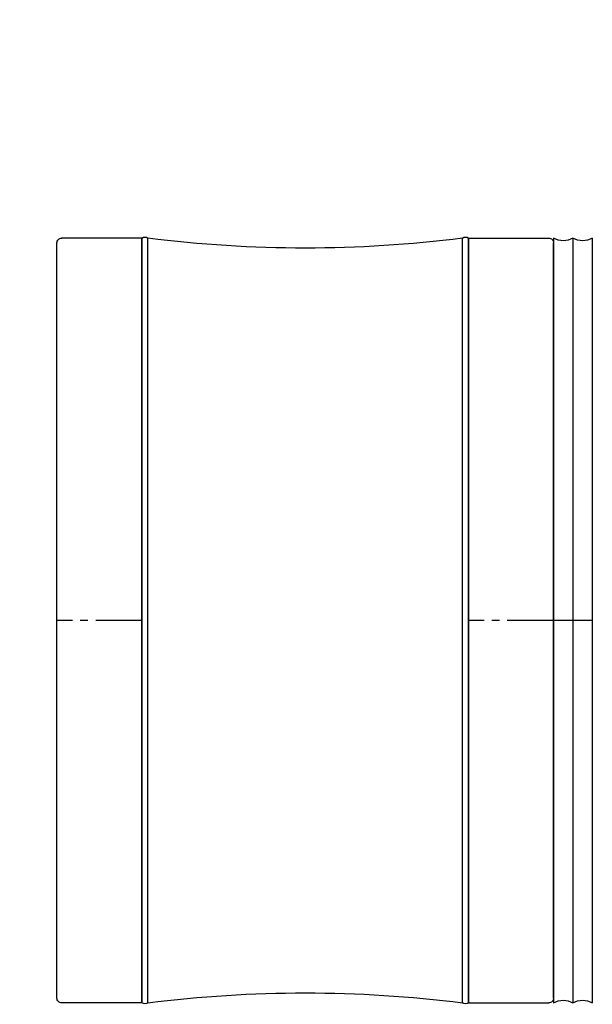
# Model space of a CAD drawing. Header units: millimetres. Extents: x -165365 to -33565, y 7406 to 103342.
# Tile 14 of 256: x -126353 to -126117, y 10798 to 11204. Entities that reach past the tile are written whole.
import ezdxf

# ---------------------------------------------------------------- set-up
doc = ezdxf.new("R2010")
doc.units = ezdxf.units.MM
doc.header["$MEASUREMENT"] = 0
doc.linetypes.add('CENTER2', pattern=[28.575, 19.05, -3.175, 3.175, -3.175])
doc.layers.get('Defpoints').update_dxf_attribs({"color": 252})
doc.layers.add('ELEK OPIS', color=140, linetype='Continuous')
doc.styles.add('FDBES', font='simplex.shx', dxfattribs={"width": 0.7})
doc.styles.add('ROMANS', font='romans.shx')
doc.dimstyles.new('BUD_100', dxfattribs={"dimtxt": 100, "dimasz": 10, "dimexe": 2, "dimexo": 2, "dimgap": 20, "dimtad": 1, "dimdec": 4, "dimrnd": 5, "dimdsep": 46, "dimtxsty": 'FDBES', "dimblk1": 'KR', "dimblk2": 'KR', "dimsah": 1, "dimcen": 10, "dimdle": 2, "dimse1": 1, "dimse2": 1, "dimclrd": 256, "dimclrt": 256, "dimadec": 0, "dimazin": 0, "dimtfac": 0.714286, "dimtdec": 4, "dimtix": 1, "dimtofl": 0, "dimtmove": 0, "dimatfit": 3, "dimldrblk": 'KR', "dimfxl": 1, "dimtvp": 1.428571, "dimtolj": 1, "dimtzin": 0, "dimlwd": -1, "dimarcsym": 0})

# ---------------------------------------------------------------- blocks, each defined once
blk = doc.blocks.new('Łącznik_Mufa_Fi315')
at = {"color": 7, "linetype": 'Continuous'}
for p, q in [((0, 157.5), (0, -157.5)), ((8, 157.5), (8, -157.5))]:
    blk.add_line(p, q, dxfattribs=at)
at = {"color": 7, "linetype": 'CENTER2'}
blk.add_line((0, 0), (8, 0), dxfattribs=at)
at = {"color": 7, "linetype": 'Continuous'}
for centre, start, end in [((4, 164.43), 240, 300), ((4, -164.43), 60, 120)]:
    blk.add_arc(centre, 8, start, end, dxfattribs=at)
blk = doc.blocks.new('FLXCONN_FI315_SIDEVIEW_v4')
at = {"color": 7, "linetype": 'Continuous'}
for p, q in [((0, -155.55), (0, 155.55)), ((204.6, -155.55), (204.6, 155.55))]:
    blk.add_line(p, q, dxfattribs=at)
for p, q in [((35, 157.5), (1.92, 157.5)), ((35, -157.5), (35, 157.25)), ((35, -157.5), (35, 157.25)), ((37.5, -157.5), (37.5, 157.5)), ((167.1, -157.5), (167.1, 157.5)), ((169.6, 157.5), (202.68, 157.5)), ((169.6, -157.5), (169.6, 157.25)), ((35, -157.5), (1.92, -157.5)), ((169.6, -157.5), (202.68, -157.5))]:
    blk.add_line(p, q)
at = {"color": 9, "linetype": 'Continuous'}
for p, q in [((35, 157.5), (35, -157.5)), ((35, 157.5), (35, -157.5)), ((35, 157.5), (35, -157.5)), ((169.6, 157.5), (169.6, -157.5))]:
    blk.add_line(p, q, dxfattribs=at)
at = {"color": 7, "linetype": 'CENTER2'}
for p, q in [((0, 0), (35, 0)), ((169.6, 0), (204.6, 0))]:
    blk.add_line(p, q, dxfattribs=at)
at = {"color": 7, "linetype": 'Continuous'}
for centre, start, end in [((1.95, 155.55), 89.0752, 180), ((202.65, 155.55), 0, 90.9248), ((1.95, -155.55), 180, 270.9248), ((202.65, -155.55), 269.0752, 0)]:
    blk.add_arc(centre, 1.95, start, end, dxfattribs=at)
for centre, start, end in [((36.25, 156.03), 49.7165, 130.2835), ((168.35, 156.03), 49.7165, 130.2835), ((36.25, -156.03), 229.7165, 310.2835), ((168.35, -156.03), 229.7165, 310.2835)]:
    blk.add_arc(centre, 1.93, start, end)
at = {"color": 7}
for centre, start, end in [((102.3, 666.83), 262.7495, 277.2505), ((102.3, -666.83), 82.7495, 97.2505)]:
    blk.add_arc(centre, 513.44, start, end, dxfattribs=at)
blk = doc.blocks.new('KR')
for p, q in [((0, -14), (0, 14)), ((-7, 0), (7, 0))]:
    blk.add_line(p, q)
at = {"color": 2}
blk.add_line((-4.95, -4.95), (4.95, 4.95), dxfattribs=at)
blk = doc.blocks.new('*D28262')
at = {"layer": 'Defpoints', "color": 0}
for p in [(-130352.14, 14967.51), (-130352.14, 14967.51), (-130095.3, 14321.01), (-122805.52, 11448.47), (-130352.14, 10967.51)]:
    blk.add_point(p, dxfattribs=at)
at = {"layer": 'ELEK OPIS', "ltscale": 15}
blk.add_arc((-130352.14, 14967.51), 695.65, 270.82363, 334.17637, dxfattribs=at)
at = {"layer": 'ELEK OPIS', "linetype": 'ByBlock', "xscale": 10, "yscale": 10, "zscale": 10}
for p, rotation in [((-129721.66, 14673.52), 64.58818343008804), ((-130352.14, 14271.86), 180.4118165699)]:
    blk.add_blockref('KR', p, dxfattribs=dict(at, rotation=rotation))
at = {"layer": 'ELEK OPIS', "insert": (-130015.97, 14439.84), "char_height": 100, "attachment_point": 5, "rotation": 32.5, "style": 'ROMANS'}
blk.add_mtext('\\A1;65%%d', dxfattribs=at)

msp = doc.modelspace()

# ---------------------------------------------------------------- block references
at = {"xscale": -1}
for name, p in [('FLXCONN_FI315_SIDEVIEW_v4', (-126132.92252, 10956.57322, -37024.5871)), ('Łącznik_Mufa_Fi315', (-126124.92252, 10956.57322, -37024.5871)), ('Łącznik_Mufa_Fi315', (-126116.92252, 10956.57322, -37024.5871))]:
    msp.add_blockref(name, p, dxfattribs=at)

# ---------------------------------------------------------------- dimensions: what is measured, and where the dimension line sits
at = {"layer": 'ELEK OPIS', "ltscale": 15}
dim = msp.add_angular_dim_2l(base=(-130095.29649, 14321.00892), line1=((-130352.13579, 14967.51216, -37024.5871), (-122805.51547, 11448.46531, -37024.5871)), line2=((-130352.13579, 10967.51216, -37024.5871), (-130352.13579, 14967.51216, -37024.5871)), dimstyle='BUD_100', override={"dimtxsty": 'ROMANS', "dimldrblk": 'KR'}, dxfattribs=at)
dim.commit()
dim.dimension.update_dxf_attribs({"geometry": '*D28262', "text_midpoint": (-130015.97277, 14439.84191, -37024.5871)})

doc.saveas('drawing.dxf')
